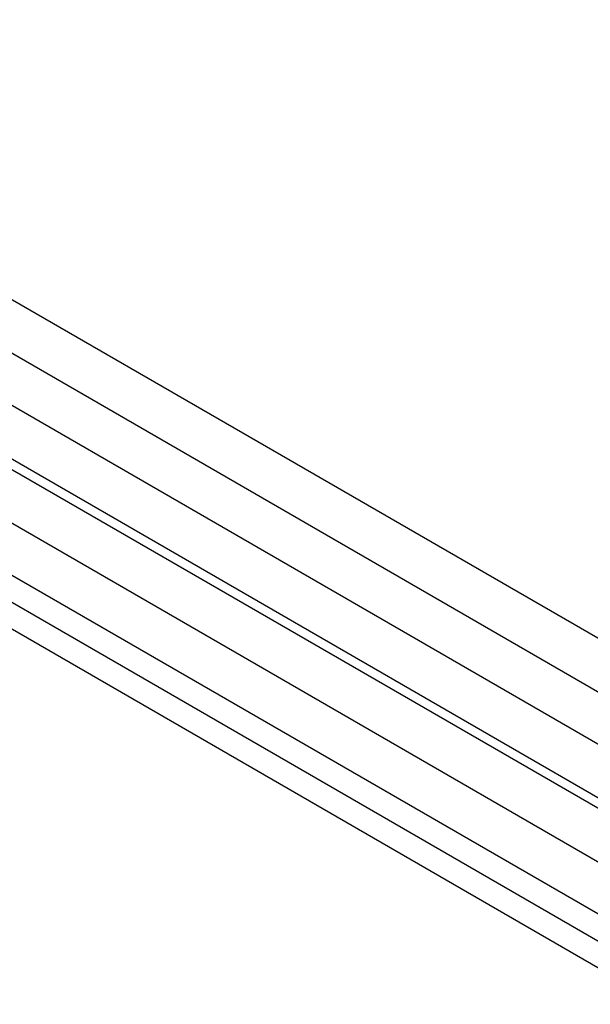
# Paper-space layout 'Sheet1' of a CAD drawing. Header units: millimetres. Extents: x -80341 to 21249, y 0 to 26255.
# Tile 88 of 154: x 14029 to 14276, y 9545 to 9970. Entities that reach past the tile are written whole.
import ezdxf

# ---------------------------------------------------------------- set-up
doc = ezdxf.new("R2010")
doc.units = ezdxf.units.MM
doc.linetypes.add('SLD-Sólida', pattern=[0])
doc.layers.add('DETALHAMENTO', color=8, linetype='SLD-Sólida')

psp = doc.layouts.new('Sheet1')

# ---------------------------------------------------------------- linework, layer by layer
at = {"color": 7, "linetype": 'SLD-Sólida', "lineweight": 25, "ltscale": 25}
for p, q in [((15047.4, 9259.32), (13992.57, 9868.26)), ((13982.57, 9850.94), (15027.4, 9247.77)), ((15007.8, 9236.46), (13952.97, 9845.4)), ((13942.97, 9828.08), (14996.79, 9219.73)), ((14996.79, 9215.05), (13992.57, 9794.77)), ((13982.57, 9777.45), (14996.79, 9191.96)), ((15007.8, 9162.97), (13952.97, 9771.91)), ((13942.97, 9754.59), (14996.79, 9146.24))]:
    psp.add_line(p, q, dxfattribs=at)
at = {"layer": 'DETALHAMENTO', "ltscale": 25}
psp.add_line((12239.07, 10749.78), (16879.46, 8070.94), dxfattribs=at)

doc.saveas('drawing.dxf')
